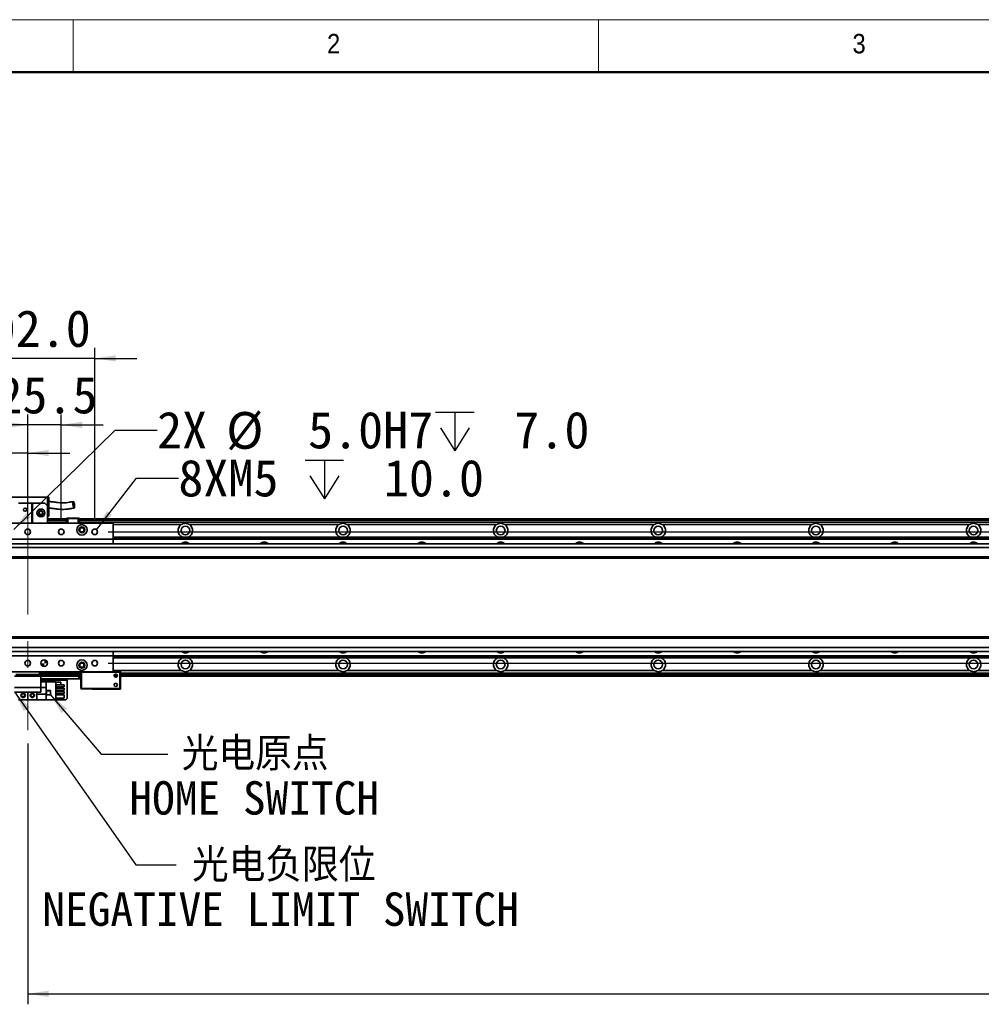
# Model space of a CAD drawing. Header units: millimetres. Extents: x 40 to 3320, y 40 to 2336.
# Tile 4 of 12: x 439 to 1171, y 1586 to 2336. Entities that reach past the tile are written whole.
import ezdxf

# ---------------------------------------------------------------- set-up
doc = ezdxf.new("R2010")
doc.units = ezdxf.units.MM
doc.header["$LTSCALE"] = 8
doc.linetypes.add('CENTERX2', pattern=[20.32, 12.7, -2.54, 2.54, -2.54])
doc.layers.add('黑色实线', color=7, linetype='Continuous')
doc.styles.add('SLDTEXTSTYLE1', font='Gothic.ttf', dxfattribs={"width": 0.913})
doc.styles.add('SLDTEXTSTYLE8', font='txt')
doc.styles.add('SLDTEXTSTYLE9', font='txt', dxfattribs={"bigfont": 'bigfont'})
doc.dimstyles.new('SLDDIMSTYLE0', dxfattribs={"dimtxt": 28, "dimasz": 16, "dimexe": 0, "dimexo": 0.0625, "dimgap": 7, "dimtad": 2, "dimdec": 1, "dimrnd": 1e-09, "dimzin": 4, "dimdsep": 46, "dimtxsty": 'SLDTEXTSTYLE8', "dimsah": 1, "dimcen": 0.09, "dimadec": 0, "dimazin": 1, "dimtfac": 1, "dimtdec": 1, "dimtmove": 0, "dimatfit": 0, "dimfxl": 0, "dimfrac": 2, "dimtolj": 1, "dimtzin": 12, "dimarcsym": 0})
doc.dimstyles.new('SLDDIMSTYLE1', dxfattribs={"dimtxt": 28, "dimasz": 16, "dimexe": 0, "dimexo": 0.0625, "dimgap": 7, "dimtad": 2, "dimdec": 1, "dimrnd": 1e-09, "dimzin": 12, "dimdsep": 46, "dimtxsty": 'SLDTEXTSTYLE8', "dimsah": 1, "dimcen": 0.09, "dimadec": 0, "dimazin": 3, "dimtfac": 1, "dimtdec": 1, "dimtmove": 0, "dimatfit": 0, "dimfxl": 0, "dimfrac": 2, "dimtolj": 1, "dimtzin": 12, "dimarcsym": 0})
doc.dimstyles.new('SLDDIMSTYLE2', dxfattribs={"dimtxt": 0.18, "dimasz": 16, "dimexe": 0, "dimexo": 0.0625, "dimgap": 0, "dimtad": 0, "dimtih": 1, "dimtoh": 1, "dimdec": 0, "dimrnd": 1e-09, "dimzin": 0, "dimdsep": 46, "dimtxsty": 'Standard', "dimsah": 1, "dimcen": 0.09, "dimadec": 0, "dimazin": 0, "dimtfac": 16, "dimtdec": 0, "dimtofl": 0, "dimtmove": 0, "dimatfit": 3, "dimfxl": 0, "dimfrac": 2, "dimtolj": 1, "dimtzin": 0, "dimarcsym": 0})
doc.dimstyles.new('SLDDIMSTYLE3', dxfattribs={"dimtxt": 28, "dimasz": 16, "dimexe": 0, "dimexo": 0.0625, "dimgap": 7, "dimtad": 0, "dimtih": 1, "dimtoh": 1, "dimdec": 6, "dimrnd": 1e-09, "dimzin": 12, "dimdsep": 46, "dimtxsty": 'SLDTEXTSTYLE8', "dimsah": 1, "dimcen": 0, "dimadec": 0, "dimazin": 3, "dimtfac": 1, "dimtdec": 1, "dimtofl": 0, "dimtmove": 0, "dimatfit": 3, "dimfxl": 0, "dimfrac": 2, "dimtolj": 1, "dimtzin": 12, "dimarcsym": 0})
doc.dimstyles.new('SLDDIMSTYLE4', dxfattribs={"dimtxt": 28, "dimasz": 16, "dimexe": 0, "dimexo": 0.0625, "dimgap": 7, "dimtad": 0, "dimtih": 1, "dimtoh": 1, "dimdec": 1, "dimrnd": 1e-09, "dimzin": 4, "dimdsep": 46, "dimtxsty": 'SLDTEXTSTYLE8', "dimsah": 1, "dimcen": 0, "dimadec": 0, "dimazin": 1, "dimtfac": 1, "dimtdec": 1, "dimtofl": 0, "dimtmove": 0, "dimatfit": 3, "dimfxl": 0, "dimfrac": 2, "dimtolj": 1, "dimtzin": 12, "dimarcsym": 0})
doc.dimstyles.new('SLDDIMSTYLE5', dxfattribs={"dimtxt": 28, "dimasz": 16, "dimexe": 0, "dimexo": 0.0625, "dimgap": 7, "dimtad": 2, "dimdec": 1, "dimrnd": 1e-09, "dimzin": 4, "dimdsep": 46, "dimtxsty": 'SLDTEXTSTYLE8', "dimsah": 1, "dimcen": 0.09, "dimadec": 0, "dimazin": 1, "dimtfac": 1, "dimtdec": 1, "dimtofl": 0, "dimtmove": 0, "dimatfit": 3, "dimfxl": 0, "dimfrac": 2, "dimtolj": 1, "dimtzin": 12, "dimarcsym": 0})

# ---------------------------------------------------------------- blocks, each defined once
blk = doc.blocks.new('_D_7')
at = {"layer": '黑色实线'}
for p, q in [((394.51, 1956.11), (394.51, 2086.07)), ((496.51, 1956.11), (496.51, 2086.07)), ((394.51, 2078.07), (362.51, 2078.07)), ((496.51, 2078.07), (394.51, 2078.07)), ((496.51, 2078.07), (528.51, 2078.07))]:
    blk.add_line(p, q, dxfattribs=at)
for points in [[(394.51, 2078.07), (378.51, 2080.47), (378.51, 2075.67)], [(496.51, 2078.07), (512.51, 2075.67), (512.51, 2080.47)]]:
    blk.add_solid(points, dxfattribs=at)
at = {"layer": '黑色实线', "insert": (398.25, 2114.81), "char_height": 28, "attachment_point": 1, "style": 'SLDTEXTSTYLE8'}
blk.add_mtext('102.0', dxfattribs=at)
blk = doc.blocks.new('_D_8')
at = {"layer": '黑色实线'}
for p, q in [((2563.51, 1945.95), (2563.51, 1977.95)), ((506.67, 1945.95), (2571.51, 1945.95)), ((2563.51, 1845.95), (2563.51, 1945.95)), ((506.67, 1845.95), (2571.51, 1845.95)), ((2563.51, 1845.95), (2563.51, 1813.95))]:
    blk.add_line(p, q, dxfattribs=at)
for points in [[(2563.51, 1945.95), (2565.91, 1961.95), (2561.11, 1961.95)], [(2563.51, 1845.95), (2561.11, 1829.95), (2565.91, 1829.95)]]:
    blk.add_solid(points, dxfattribs=at)
at = {"layer": '黑色实线', "insert": (2526.78, 1853.43), "char_height": 28, "attachment_point": 1, "rotation": 90, "style": 'SLDTEXTSTYLE8'}
blk.add_mtext('100.0', dxfattribs=at)
blk = doc.blocks.new('SW_SYMBOL_HOLE_DEPTH')
at = {"layer": '黑色实线', "color": 0}
for p, q in [((0, 7000), (6400, 7000)), ((3200, 7000), (3200, 600)), ((800, 4440), (3200, 600)), ((5600, 4440), (3200, 600))]:
    blk.add_line(p, q, dxfattribs=at)
blk = doc.blocks.new('_D_9')
at = {"layer": '黑色实线'}
for p, q in [((497.8, 1947.61), (528.19, 1986.83)), ((528.19, 1986.83), (560.19, 1986.83))]:
    blk.add_line(p, q, dxfattribs=at)
blk.add_solid([(497.8, 1947.61), (509.5, 1958.79), (505.7, 1961.73)], dxfattribs=at)
at = {"layer": '黑色实线', "xscale": 0.004592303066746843, "yscale": 0.004592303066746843, "zscale": 0.004592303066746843}
blk.add_blockref('SW_SYMBOL_HOLE_DEPTH', (656.59, 1968.29), dxfattribs=at)
at = {"layer": '黑色实线', "char_height": 28, "attachment_point": 1, "style": 'SLDTEXTSTYLE8'}
for s, insert in [('8XM5', (560.19, 2000.94)), (' 10.0', (697.58, 2000.94))]:
    blk.add_mtext(s, dxfattribs=dict(at, insert=insert))
blk = doc.blocks.new('_D_10')
at = {"layer": '黑色实线'}
for p, q in [((434.8, 1947.7), (511.96, 2023.42)), ((511.96, 2023.42), (543.96, 2023.42))]:
    blk.add_line(p, q, dxfattribs=at)
blk.add_solid([(434.8, 1947.7), (447.9, 1957.19), (444.54, 1960.62)], dxfattribs=at)
at = {"layer": '黑色实线', "xscale": 0.004592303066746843, "yscale": 0.004592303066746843, "zscale": 0.004592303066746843}
blk.add_blockref('SW_SYMBOL_HOLE_DEPTH', (755.92, 2004.89), dxfattribs=at)
at = {"layer": '黑色实线', "char_height": 28, "attachment_point": 1, "style": 'SLDTEXTSTYLE8'}
for s, insert in [('2X ', (543.96, 2037.53)), ('%%c', (596.61, 2037.26)), (' 5.0H7 ', (639.88, 2037.53)), (' 7.0', (796.9, 2037.53))]:
    blk.add_mtext(s, dxfattribs=dict(at, insert=insert))
blk = doc.blocks.new('_D_11')
at = {"layer": '黑色实线'}
for p, q in [((445.51, 1994.82), (445.51, 2035.42)), ((471.01, 1956.11), (471.01, 2035.42)), ((445.51, 2027.42), (413.51, 2027.42)), ((471.01, 2027.42), (445.51, 2027.42)), ((471.01, 2027.42), (503.01, 2027.42))]:
    blk.add_line(p, q, dxfattribs=at)
for points in [[(445.51, 2027.42), (429.51, 2029.82), (429.51, 2025.02)], [(471.01, 2027.42), (487.01, 2025.02), (487.01, 2029.82)]]:
    blk.add_solid(points, dxfattribs=at)
at = {"layer": '黑色实线', "insert": (422.41, 2064.16), "char_height": 28, "attachment_point": 1, "style": 'SLDTEXTSTYLE8'}
blk.add_mtext('25.5', dxfattribs=at)
blk = doc.blocks.new('_D_12')
at = {"layer": '黑色实线'}
for p, q in [((433.01, 1956.11), (433.01, 2013.99)), ((445.51, 1956.11), (445.51, 2013.99)), ((433.01, 2005.99), (310.18, 2005.99)), ((445.51, 2005.99), (433.01, 2005.99)), ((445.51, 2005.99), (477.51, 2005.99))]:
    blk.add_line(p, q, dxfattribs=at)
for points in [[(433.01, 2005.99), (417.01, 2008.39), (417.01, 2003.59)], [(445.51, 2005.99), (461.51, 2003.59), (461.51, 2008.39)]]:
    blk.add_solid(points, dxfattribs=at)
at = {"layer": '黑色实线', "insert": (310.18, 2042.73), "char_height": 28, "attachment_point": 1, "style": 'SLDTEXTSTYLE8'}
blk.add_mtext('12.5', dxfattribs=at)
blk = doc.blocks.new('_D_18')
at = {"layer": '黑色实线'}
for p, q in [((445.51, 1784.84), (445.51, 1586.15)), ((2365.51, 1784.84), (2365.51, 1586.15)), ((445.51, 1594.15), (2365.51, 1594.15))]:
    blk.add_line(p, q, dxfattribs=at)
for points in [[(445.51, 1594.15), (461.51, 1591.75), (461.51, 1596.55)], [(2365.51, 1594.15), (2349.51, 1596.55), (2349.51, 1591.75)]]:
    blk.add_solid(points, dxfattribs=at)
at = {"layer": '黑色实线', "insert": (1360.55, 1630.89), "char_height": 28, "attachment_point": 1, "style": 'SLDTEXTSTYLE8'}
blk.add_mtext('1920.0', dxfattribs=at)
blk = doc.blocks.new('SW_NOTE_7')
at = {"layer": '黑色实线', "color": 0, "char_height": 25.4, "attachment_point": 2}
for s, insert, style in [('光电原点', (66.45, 13.07), 'SLDTEXTSTYLE9'), ('HOME SWITCH', (65.77, -20.51), 'SLDTEXTSTYLE8')]:
    blk.add_mtext(s, dxfattribs=dict(at, insert=insert, style=style))
blk = doc.blocks.new('SW_NOTE_8')
at = {"layer": '黑色实线', "color": 0, "char_height": 25.4, "attachment_point": 2}
for s, insert, style in [('光电负限位', (81.84, 12.46), 'SLDTEXTSTYLE9'), ('NEGATIVE LIMIT SWITCH', (79.47, -21.13), 'SLDTEXTSTYLE8')]:
    blk.add_mtext(s, dxfattribs=dict(at, insert=insert, style=style))
blk = doc.blocks.new('SW_DOWELSYMBOL_1')
at = {"linetype": 'Continuous', "lineweight": 18}
h = blk.add_hatch(color=0, dxfattribs=at)
edge = h.paths.add_edge_path(flags=0)
edge.add_arc((0, 0), 2.5, 180, 270)
edge.add_line((0, -2.5), (0, 0))
edge.add_line((0, 0), (-2.5, 0))
h = blk.add_hatch(color=0, dxfattribs=at)
edge = h.paths.add_edge_path(flags=0)
edge.add_arc((0, 0), 2.5, 0, 90)
edge.add_line((0, 2.5), (0, 0))
edge.add_line((0, 0), (2.5, 0))
at = {"layer": '黑色实线', "color": 0}
blk.add_circle((0, 0), 2.5, dxfattribs=at)

msp = doc.modelspace()

# ---------------------------------------------------------------- linework, layer by layer
at = {"color": 7, "linetype": 'Continuous', "lineweight": 18}
for p, q in [((3320, 2336), (40, 2336)), ((480, 2296), (480, 2336)), ((880, 2336), (880, 2296)), ((80, 2296), (3280, 2296))]:
    msp.add_line(p, q, dxfattribs=at)
at = {"color": 7, "linetype": 'Continuous', "lineweight": 50}
msp.add_line((3280, 2296), (80, 2296), dxfattribs=at)
at = {"color": 7, "linetype": 'Continuous', "lineweight": 35}
for p, q in [((426.5144802, 1972.2473779), (460.5144597, 1972.2473779)), ((460.5144597, 1972.2473779), (461.5144766, 1972.2473779)), ((460.5144597, 1972.2473779), (460.5144597, 1965.8473739)), ((461.5144766, 1957.8473763), (461.5144766, 1972.2473779)), ((448.5144652, 1967.8473779), (438.5144747, 1967.8473779)), ((448.5144652, 1952.4473743), (448.5144652, 1967.8473779)), ((448.5144652, 1967.8473779), (449.0144587, 1967.8473779)), ((449.0144587, 1967.8473779), (449.0144587, 1952.4473743)), ((449.0144587, 1967.8473779), (458.5144556, 1967.8473779)), ((460.5144597, 1965.8473739), (458.5144556, 1967.8473779)), ((460.5144597, 1965.8473739), (460.5144597, 1952.4473743)), ((460.5144597, 1957.8473763), (461.5144766, 1957.8473763)), ((510.5144716, 1952.4473743), (380.5144764, 1952.4473743)), ((475.0144816, 1955.9525148), (460.5144597, 1955.9525148)), ((460.5144597, 1955.7525152), (475.0144816, 1955.7525152)), ((460.5144597, 1955.5525155), (475.0144816, 1955.5525155)), ((475.0144816, 1955.4525138), (460.5144597, 1955.4525138)), ((475.0144816, 1953.4473763), (460.5144597, 1953.4473763)), ((475.3144718, 1956.4473749), (475.0144816, 1956.1473773)), ((475.0144816, 1952.4473743), (475.0144816, 1956.1473773)), ((476.0144687, 1956.1473773), (475.0144816, 1956.1473773)), ((475.3144718, 1956.4473749), (476.1387444, 1956.4473749)), ((476.0144687, 1956.1473773), (476.1387444, 1956.4473749)), ((484.0144551, 1956.1473773), (476.0144687, 1956.1473773)), ((476.0144687, 1956.1473773), (476.0144687, 1952.4473743)), ((476.1387444, 1956.4473749), (483.8902093, 1956.4473749)), ((484.0144551, 1956.1473773), (483.8902093, 1956.4473749)), ((483.8902093, 1956.4473749), (484.7144819, 1956.4473749)), ((484.0144551, 1952.4473743), (484.0144551, 1956.1473773)), ((485.0144721, 1956.1473773), (484.0144551, 1956.1473773)), ((485.0144721, 1956.1473773), (484.7144819, 1956.4473749)), ((485.0144721, 1956.1473773), (485.0144721, 1952.4473743)), ((2326.0144926, 1955.9525148), (485.0144721, 1955.9525148)), ((485.0144721, 1955.7525152), (2326.0144926, 1955.7525152)), ((485.0144721, 1955.5525155), (2326.0144926, 1955.5525155)), ((2326.0144926, 1955.4525138), (485.0144721, 1955.4525138)), ((2326.0144926, 1953.4473763), (485.0144721, 1953.4473763)), ((510.5144716, 1952.4473743), (510.5144716, 1940.447376)), ((682.3448873, 1951.447376), (568.6840451, 1951.447376)), ((802.3448921, 1951.447376), (688.6840201, 1951.447376)), ((922.3448969, 1951.447376), (808.6840249, 1951.447376)), ((1042.3449016, 1951.447376), (928.6840296, 1951.447376)), ((1162.3449064, 1951.447376), (1048.6840344, 1951.447376)), ((1282.3449112, 1951.447376), (1168.6840988, 1951.447376)), ((2451.0144926, 1936.9525136), (360.0144721, 1936.9525136)), ((510.5144716, 1940.447376), (380.5144764, 1940.447376)), ((510.5144716, 1941.9473753), (2300.5144334, 1941.9473753)), ((510.5144716, 1941.6543552), (2300.5144334, 1941.6543552)), ((510.5144716, 1940.7554948), (2300.5144334, 1940.7554948)), ((510.5144716, 1940.4624746), (2300.5144334, 1940.4624746)), ((510.5144716, 1940.447376), (510.5144716, 1936.9525136)), ((2451.0144926, 1933.9525112), (360.0144721, 1933.9525112)), ((2451.0144926, 1926.9525101), (360.0144721, 1926.9525101)), ((360.0144721, 1925.9525099), (2451.0144926, 1925.9525099)), ((2451.0144926, 1865.952515), (360.0144721, 1865.952515)), ((2451.0144926, 1864.9525167), (360.0144721, 1864.9525167)), ((2451.0144926, 1857.9525174), (360.0144721, 1857.9525174)), ((2451.0144926, 1854.952515), (360.0144721, 1854.952515)), ((510.5144716, 1854.952515), (510.5144716, 1851.4473745)), ((510.5144716, 1851.4473745), (380.5144764, 1851.4473745)), ((510.5144716, 1851.4473745), (510.5144716, 1839.4473762)), ((510.5144716, 1851.4425502), (2300.5144334, 1851.4425502)), ((510.5144716, 1851.1495338), (2300.5144334, 1851.1495338)), ((510.5144716, 1850.2506697), (2300.5144334, 1850.2506697)), ((510.5144716, 1849.9576532), (2300.5144334, 1849.9576532)), ((510.5144716, 1839.4473762), (380.5144764, 1839.4473762)), ((454.5144773, 1837.4473759), (436.5144706, 1837.4473759)), ((454.5144773, 1837.4473759), (454.5144773, 1839.4473762)), ((455.5144644, 1837.4473759), (454.5144773, 1837.4473759)), ((455.5144644, 1839.4473762), (455.5144644, 1837.4473759)), ((486.0144592, 1838.4576523), (455.5144644, 1838.4576523)), ((455.5144644, 1837.4473759), (455.5144644, 1835.9473729)), ((486.3144792, 1839.4473762), (486.0144592, 1839.1473749)), ((486.3144792, 1839.1473749), (486.0144592, 1839.1473749)), ((486.0144592, 1826.7473736), (486.0144592, 1839.1473749)), ((486.3144792, 1839.1473749), (486.4387251, 1839.4473762)), ((486.3144792, 1839.1473749), (486.3144792, 1826.7473736)), ((515.7144702, 1839.1473749), (486.3144792, 1839.1473749)), ((510.5144716, 1839.7473739), (516.0144604, 1839.7473739)), ((510.5144716, 1839.4473762), (515.5901945, 1839.4473762)), ((515.7144702, 1839.1473749), (515.5901945, 1839.4473762)), ((515.5901945, 1839.4473762), (515.7144702, 1839.4473762)), ((516.0144604, 1839.1473749), (515.7144702, 1839.4473762)), ((515.7144702, 1826.7473736), (515.7144702, 1839.1473749)), ((516.0144604, 1839.1473749), (515.7144702, 1839.1473749)), ((516.0144604, 1839.1473749), (516.0144604, 1839.7473739)), ((516.0144604, 1839.1473749), (516.0144604, 1826.7473736)), ((2297.0144487, 1838.4576523), (516.0144604, 1838.4576523)), ((682.3448873, 1840.4576526), (568.6840451, 1840.4576526)), ((802.3448921, 1840.4576526), (688.6840201, 1840.4576526)), ((922.3448969, 1840.4576526), (808.6840249, 1840.4576526)), ((1042.3449016, 1840.4576526), (928.6840296, 1840.4576526)), ((1162.3449064, 1840.4576526), (1048.6840344, 1840.4576526)), ((1282.3449112, 1840.4576526), (1168.6840988, 1840.4576526)), ((455.5144644, 1835.9473729), (435.5144537, 1835.9473729)), ((486.0144592, 1835.9525138), (455.5144644, 1835.9525138)), ((455.5144644, 1835.9473729), (455.5144644, 1827.447378)), ((484.5144785, 1833.9525172), (455.5144644, 1833.9525172)), ((459.4644642, 1831.7525172), (455.5144644, 1831.7525172)), ((459.4644642, 1827.4525114), (459.4644642, 1831.7525172)), ((467.0144654, 1831.7525172), (459.4644642, 1831.7525172)), ((467.0144654, 1831.7525172), (467.0144654, 1818.1525105)), ((470.8144701, 1831.4525121), (467.0144654, 1831.4525121)), ((470.8144701, 1831.4525121), (470.8144701, 1829.512515)), ((475.5144752, 1832.9525151), (475.5144752, 1833.9525172)), ((475.5144752, 1832.9525151), (475.5144752, 1819.1525125)), ((484.5144785, 1833.9525172), (484.5144785, 1835.9525138)), ((485.5144656, 1833.9525172), (484.5144785, 1833.9525172)), ((485.5144656, 1835.9525138), (485.5144656, 1833.9525172)), ((513.6623419, 1835.9525138), (511.3666094, 1835.9525138)), ((2297.0144487, 1835.9525138), (516.0144604, 1835.9525138)), ((435.5144537, 1827.447378), (455.5144644, 1827.447378)), ((455.5144644, 1823.9473784), (435.5144537, 1823.9473784)), ((445.514474, 1818.1525105), (445.514474, 1823.9473784)), ((452.5144733, 1822.4525162), (452.5144733, 1823.9473784)), ((452.5144733, 1822.4525162), (459.4644642, 1822.4525162)), ((452.5144733, 1822.4525162), (452.5144733, 1818.1525105)), ((459.4644642, 1827.4525114), (455.5144644, 1827.4525114)), ((455.5144644, 1827.447378), (455.5144644, 1823.9473784)), ((459.4644642, 1827.4525114), (459.4644642, 1822.4525162)), ((459.4644642, 1818.1525105), (459.4644642, 1822.4525162)), ((462.9144705, 1825.0525155), (459.7144759, 1825.0525155)), ((459.7144759, 1825.0525155), (459.7144759, 1821.8525135)), ((459.8144627, 1824.9525138), (459.8144627, 1821.9525152)), ((462.8144539, 1824.9525138), (459.8144627, 1824.9525138)), ((462.8144539, 1821.9525152), (462.8144539, 1824.9525138)), ((462.9144705, 1821.8525135), (462.9144705, 1825.0525155)), ((473.2144809, 1829.512515), (467.0144654, 1829.512515)), ((473.2144809, 1828.012512), (467.0144654, 1828.012512)), ((473.2144809, 1826.9725152), (467.0144654, 1826.9725152)), ((473.2144809, 1825.4725122), (467.0144654, 1825.4725122)), ((473.2144809, 1824.4325155), (467.0144654, 1824.4325155)), ((473.2144809, 1822.9325124), (467.0144654, 1822.9325124)), ((470.8144701, 1828.012512), (470.8144701, 1826.9725152)), ((470.8144701, 1825.4725122), (470.8144701, 1824.4325155)), ((470.8144701, 1822.9325124), (470.8144701, 1821.8925157)), ((473.2144809, 1829.512515), (473.2144809, 1828.012512)), ((473.2144809, 1826.9725152), (473.2144809, 1825.4725122)), ((473.2144809, 1824.4325155), (473.2144809, 1822.9325124)), ((486.0144592, 1826.7473736), (486.3144792, 1826.7473736)), ((486.3144792, 1826.447376), (486.0144592, 1826.7473736)), ((486.3144792, 1826.7473736), (515.7144702, 1826.7473736)), ((486.3144792, 1826.7473736), (486.4387251, 1826.447376)), ((486.4387251, 1826.447376), (486.3144792, 1826.447376)), ((515.5901945, 1826.447376), (486.4387251, 1826.447376)), ((494.514469, 1826.1473783), (494.514469, 1826.447376)), ((494.514469, 1826.1473783), (516.0144604, 1826.1473783)), ((515.7144702, 1826.7473736), (515.5901945, 1826.447376)), ((515.7144702, 1826.447376), (515.5901945, 1826.447376)), ((515.7144702, 1826.7473736), (516.0144604, 1826.7473736)), ((516.0144604, 1826.7473736), (515.7144702, 1826.447376)), ((516.0144604, 1826.1473783), (516.0144604, 1826.7473736)), ((445.514474, 1818.1525105), (438.5144747, 1818.1525105)), ((445.514474, 1818.1525105), (452.5144733, 1818.1525105)), ((452.5144733, 1818.1525105), (459.4644642, 1818.1525105)), ((467.0144654, 1818.1525105), (459.4644642, 1818.1525105)), ((459.7144759, 1821.8525135), (462.9144705, 1821.8525135)), ((459.8144627, 1821.9525152), (462.8144539, 1821.9525152)), ((473.2144809, 1821.8925157), (467.0144654, 1821.8925157)), ((473.2144809, 1819.3925106), (467.0144654, 1819.3925106)), ((470.8144701, 1818.4525156), (467.0144654, 1818.4525156)), ((474.5144582, 1818.1525105), (467.0144654, 1818.1525105)), ((470.8144701, 1819.3925106), (470.8144701, 1818.4525156)), ((473.2144809, 1821.8925157), (473.2144809, 1819.3925106)), ((474.5144582, 1818.1525105), (475.5144752, 1819.1525125))]:
    msp.add_line(p, q, dxfattribs=at)
at = {"color": 8, "linetype": 'Continuous', "lineweight": 35}
for p, q in [((475.0144816, 1954.9525128), (460.5144597, 1954.9525128)), ((2326.0144926, 1954.9525128), (485.0144721, 1954.9525128)), ((562.3448825, 1951.447376), (510.5144716, 1951.447376)), ((562.3448825, 1840.4576526), (510.5144716, 1840.4576526)), ((486.0144592, 1836.9525121), (455.5144644, 1836.9525121)), ((455.5144644, 1832.9525151), (475.5144752, 1832.9525151)), ((513.6578417, 1836.9525121), (511.3710797, 1836.9525121)), ((2297.0144487, 1836.9525121), (516.0144604, 1836.9525121))]:
    msp.add_line(p, q, dxfattribs=at)
at = {"color": 7, "linetype": 'Continuous', "lineweight": 35, "flags": 128}
for points in [[(511.0849178, 1936.9525136), (510.8616686, 1937.1213847), (510.5077959, 1937.3339796)], [(510.5125642, 1854.5632483), (510.8655728, 1854.7760592), (511.0972858, 1854.952515)]]:
    msp.add_lwpolyline(points, dxfattribs=at)
at = {"color": 7, "linetype": 'Continuous', "lineweight": 35}
for centre, radius in [((443.5144678, 1962.8473757), 1.25), ((455.5144678, 1960.3473757), 3), ((455.5144678, 1960.3473757), 1.7), ((455.5144678, 1960.3473757), 1.6), ((486.7644678, 1947.4473757), 4), ((486.7644678, 1947.4473757), 2.25), ((565.5144678, 1946.9525138), 3.3), ((685.5144678, 1946.9525138), 3.3), ((805.5144678, 1946.9525138), 3.3), ((925.5144678, 1946.9525138), 3.3), ((1045.5144678, 1946.9525138), 3.3), ((1165.5144678, 1946.9525138), 3.3), ((445.5144678, 1945.9473757), 2.1), ((471.0144678, 1945.9473757), 2.1), ((486.7644678, 1947.4473757), 2), ((486.7644678, 1947.4473757), 1.621), ((496.5144678, 1945.9473757), 2.1), ((445.5144678, 1845.9473757), 2.1), ((458.0144678, 1845.9473757), 2.5), ((471.0144678, 1845.9473757), 2.1), ((486.7644678, 1844.4473757), 4), ((486.7644678, 1844.4473757), 2.25), ((486.7644678, 1844.4473757), 2), ((486.7644678, 1844.4473757), 1.621), ((496.5144678, 1845.9473757), 2.1), ((565.5144678, 1844.9525138), 3.3), ((685.5144678, 1844.9525138), 3.3), ((805.5144678, 1844.9525138), 3.3), ((925.5144678, 1844.9525138), 3.3), ((1045.5144678, 1844.9525138), 3.3), ((1165.5144678, 1844.9525138), 3.3), ((512.5144678, 1836.4473757), 1.25), ((512.5144678, 1829.4473757), 1.25), ((442.0144678, 1821.4525138), 1.75), ((442.0144678, 1821.4525138), 1.25), ((449.0144678, 1821.4525138), 1.75), ((449.0144678, 1821.4525138), 1.25)]:
    msp.add_circle(centre, radius, dxfattribs=at)
for centre, radius, start, end in [((565.5144678, 1946.9525138), 5.5, 125.1897877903, 245.5088204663), ((565.5144678, 1946.9525138), 5.5, 294.4911795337, 54.8102122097), ((685.5144678, 1946.9525138), 5.5, 125.1897877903, 245.5088204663), ((685.5144678, 1946.9525138), 5.5, 294.4911795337, 54.8102122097), ((805.5144678, 1946.9525138), 5.5, 125.1897877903, 245.5088204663), ((805.5144678, 1946.9525138), 5.5, 294.4911795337, 54.8102122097), ((925.5144678, 1946.9525138), 5.5, 125.1897877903, 245.5088204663), ((925.5144678, 1946.9525138), 5.5, 294.4911795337, 54.8102122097), ((1045.5144678, 1946.9525138), 5.5, 125.1897877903, 245.5088204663), ((1045.5144678, 1946.9525138), 5.5, 294.4911795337, 54.8102122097), ((1165.5144678, 1946.9525138), 5.5, 125.1897877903, 245.5088204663), ((1165.5144678, 1946.9525138), 5.5, 294.4911795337, 54.8102122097), ((565.5144678, 1934.4473757), 3.75, 41.9157203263, 138.0842796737), ((625.5144678, 1934.4473757), 3.75, 41.9157203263, 138.0842796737), ((685.5144678, 1934.4473757), 3.75, 41.9157203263, 138.0842796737), ((745.5144678, 1934.4473757), 3.75, 41.9157203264, 138.0842796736), ((805.5144678, 1934.4473757), 3.75, 41.9157203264, 138.0842796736), ((865.5144678, 1934.4473757), 3.75, 41.9157203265, 138.0842796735), ((925.5144678, 1934.4473757), 3.75, 41.9157203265, 138.0842796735), ((985.5144678, 1934.4473757), 3.75, 41.9157203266, 138.0842796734), ((1045.5144678, 1934.4473757), 3.75, 41.9157203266, 138.0842796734), ((1105.5144678, 1934.4473757), 3.75, 41.9157203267, 138.0842796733), ((1165.5144678, 1934.4473757), 3.75, 41.9157203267, 138.0842796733), ((565.5144678, 1857.4576518), 3.75, 221.9157203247, 318.0842796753), ((625.5144678, 1857.4576518), 3.75, 221.9157203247, 318.0842796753), ((685.5144678, 1857.4576518), 3.75, 221.9157203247, 318.0842796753), ((745.5144678, 1857.4576518), 3.75, 221.9157203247, 318.0842796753), ((805.5144678, 1857.4576518), 3.75, 221.9157203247, 318.0842796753), ((865.5144678, 1857.4576518), 3.75, 221.9157203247, 318.0842796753), ((925.5144678, 1857.4576518), 3.75, 221.9157203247, 318.0842796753), ((985.5144678, 1857.4576518), 3.75, 221.9157203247, 318.0842796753), ((1045.5144678, 1857.4576518), 3.75, 221.9157203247, 318.0842796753), ((1105.5144678, 1857.4576518), 3.75, 221.9157203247, 318.0842796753), ((1165.5144678, 1857.4576518), 3.75, 221.9157203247, 318.0842796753), ((565.5144678, 1844.9525138), 5.5, 114.4911795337, 234.8102122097), ((565.5144678, 1844.9525138), 5.5, 305.1897877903, 65.5088204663), ((685.5144678, 1844.9525138), 5.5, 114.4911795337, 234.8102122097), ((685.5144678, 1844.9525138), 5.5, 305.1897877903, 65.5088204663), ((805.5144678, 1844.9525138), 5.5, 114.4911795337, 234.8102122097), ((805.5144678, 1844.9525138), 5.5, 305.1897877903, 65.5088204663), ((925.5144678, 1844.9525138), 5.5, 114.4911795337, 234.8102122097), ((925.5144678, 1844.9525138), 5.5, 305.1897877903, 65.5088204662), ((1045.5144678, 1844.9525138), 5.5, 114.4911795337, 234.8102122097), ((1045.5144678, 1844.9525138), 5.5, 305.1897877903, 65.5088204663), ((1165.5144678, 1844.9525138), 5.5, 114.4911795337, 234.8102122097), ((1165.5144678, 1844.9525138), 5.5, 305.1897877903, 65.5088204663)]:
    msp.add_arc(centre, radius, start, end, dxfattribs=at)
for points, knots in [([(480.2562631, 1968.9988279), (479.211967, 1968.8329487), (477.3918564, 1968.5438366), (475.0133455, 1968.1730232), (473.2028083, 1968.0287711), (471.6185977, 1968.0006784), (469.8487122, 1968.0807274), (467.9940828, 1968.302621), (466.0966018, 1968.5886788), (464.5768485, 1968.8103851), (463.1563705, 1968.9454858), (462.2125545, 1968.998001), (461.6553037, 1968.975549), (461.5144766, 1968.9698749)], [0, 0, 0, 0, 0.1728201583, 0.301209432, 0.3945073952, 0.4621978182, 0.5503028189, 0.6704398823, 0.75426796, 0.853134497, 0.9124973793, 0.977886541, 1, 1, 1, 1]), ([(479.8744953, 1967.8367757), (479.9008499, 1968.0858764), (479.953618, 1968.5846337), (480.1313824, 1968.9895189), (480.3540961, 1969.0308503), (480.5859214, 1968.7506846), (480.8019341, 1968.239828), (480.9891666, 1967.5464414), (481.129487, 1966.739177), (481.2070339, 1965.8999055), (481.210984, 1965.1211039), (481.1382134, 1964.5002704), (480.9970011, 1964.109435), (480.7979824, 1964.0224578), (480.5969241, 1964.1266176), (480.4073312, 1964.471096), (480.2374508, 1965.0020746), (480.08617, 1965.7356802), (479.9747893, 1966.4818825), (479.90122, 1967.0259094), (479.872805, 1967.2848316), (479.8611899, 1967.3698825), (479.8612454, 1967.3922072), (479.8601231, 1967.4663794), (479.8627846, 1967.6225032), (479.8700032, 1967.7545821), (479.8744953, 1967.8367757)], [0, 0, 0, 0, 0.0648170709, 0.1297788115, 0.1897320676, 0.2426180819, 0.2944128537, 0.3462430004, 0.3987242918, 0.4521992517, 0.5066010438, 0.5614521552, 0.6160516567, 0.6697722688, 0.7270686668, 0.7653772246, 0.8036909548, 0.8589092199, 0.9142291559, 0.9495546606, 0.9640013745, 0.9648506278, 0.9657590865, 0.9687099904, 0.9805279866, 1, 1, 1, 1]), ([(455.3861356, 1959.2146696), (455.3299383, 1959.2168046), (455.136598, 1959.22415), (454.810503, 1959.3358602), (454.4689132, 1959.6055395), (454.2321649, 1959.9921941), (454.1391416, 1960.4525041), (454.212217, 1960.9335538), (454.4531793, 1961.3734979), (454.7246523, 1961.6139061), (454.8891558, 1961.7085669), (454.9071825, 1961.7189401)], [0, 0, 0, 0, 0.0488389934, 0.1680248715, 0.2919229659, 0.4205443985, 0.5539585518, 0.6921654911, 0.8349291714, 0.981911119, 1, 1, 1, 1]), ([(455.3019143, 1959.2171916), (455.1701507, 1959.2563094), (454.9245083, 1959.3292355), (454.6514347, 1959.5655459), (454.4840946, 1959.812897), (454.3843324, 1960.0808407), (454.3595871, 1960.290522), (454.3667363, 1960.422248), (454.3688459, 1960.447996), (454.3693664, 1960.4532531), (454.3695207, 1960.4552173), (454.3695795, 1960.4558084), (454.3695785, 1960.4556632), (454.3695784, 1960.4556495)], [0, 0, 0, 0, 0.23692827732, 0.44169748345, 0.61424397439, 0.75450896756, 0.93807962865, 0.98296589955, 0.98978678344, 0.99520613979, 0.99755142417, 0.99976807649, 1, 1, 1, 1]), ([(455.7270444, 1959.2171916), (455.866514, 1959.2417604), (456.1457071, 1959.2909427), (456.497863, 1959.5445611), (456.7483133, 1959.8905448), (456.872422, 1960.3009871), (456.8624898, 1960.7289386), (456.7225119, 1961.1315032), (456.4741314, 1961.4826811), (456.2392813, 1961.6401513), (456.1217762, 1961.7189401)], [0, 0, 0, 0, 0.124807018, 0.2498411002, 0.3748585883, 0.4998572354, 0.6248424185, 0.7498299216, 0.87482967, 1, 1, 1, 1]), ([(461.5144766, 1963.961617), (461.8836032, 1963.9776355), (462.7711307, 1964.0161504), (464.1423874, 1963.8366764), (465.5589183, 1963.6359087), (466.8347818, 1963.4435754), (467.934971, 1963.296474), (468.8879262, 1963.1909953), (470.1335956, 1963.0822164), (471.9622653, 1963.0049209), (474.5620097, 1963.1031424), (477.5611923, 1963.5216121), (479.6993213, 1963.8709106), (480.8270074, 1964.0551367)], [0, 0, 0, 0, 0.0561688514, 0.1350523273, 0.2093710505, 0.2758292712, 0.332639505, 0.378840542, 0.4216808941, 0.5224859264, 0.656040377, 0.8185897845, 1, 1, 1, 1]), ([(568.6840451, 1951.447376), (568.2245442, 1951.7167702), (567.2761262, 1952.2728047), (565.5922302, 1952.5322301), (563.8500678, 1952.3167088), (562.8445032, 1951.7359362), (562.3448825, 1951.447376)], [0, 0, 0, 0, 0.23569111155, 0.48647057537, 0.74484988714, 1, 1, 1, 1]), ([(688.6840201, 1951.447376), (688.2245293, 1951.7167705), (687.2761243, 1952.2728103), (685.5922344, 1952.5322289), (683.8500727, 1952.3167091), (682.844508, 1951.7359363), (682.3448873, 1951.447376)], [0, 0, 0, 0, 0.2356881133, 0.4864685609, 0.7448488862, 1, 1, 1, 1]), ([(808.6840249, 1951.447376), (808.2245341, 1951.7167705), (807.276129, 1952.2728103), (805.5922391, 1952.5322289), (803.8500774, 1952.3167091), (802.8445128, 1951.7359363), (802.3448921, 1951.447376)], [0, 0, 0, 0, 0.2356881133, 0.4864685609, 0.7448488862, 1, 1, 1, 1]), ([(928.6840296, 1951.447376), (928.2245389, 1951.7167705), (927.2761338, 1952.2728103), (925.5922439, 1952.5322289), (923.8500822, 1952.3167091), (922.8445176, 1951.7359363), (922.3448969, 1951.447376)], [0, 0, 0, 0, 0.2356881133, 0.4864685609, 0.7448488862, 1, 1, 1, 1]), ([(1048.6840344, 1951.447376), (1048.2245437, 1951.7167705), (1047.2761386, 1952.2728103), (1045.5922487, 1952.5322289), (1043.850087, 1952.3167091), (1042.8445223, 1951.7359363), (1042.3449016, 1951.447376)], [0, 0, 0, 0, 0.2356881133, 0.4864685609, 0.7448488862, 1, 1, 1, 1]), ([(1168.6840988, 1951.447376), (1168.2245877, 1951.71677), (1167.2761401, 1952.2728091), (1165.5922328, 1952.5322299), (1163.8500745, 1952.3166993), (1162.844527, 1951.7359364), (1162.3449064, 1951.447376)], [0, 0, 0, 0, 0.235694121, 0.4864812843, 0.744850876, 1, 1, 1, 1]), ([(510.5074978, 1937.3341286), (510.6664152, 1937.2445752), (510.8696187, 1937.1300657), (510.9368667, 1936.984285), (510.9515226, 1936.9525136)], [0, 0, 0, 0, 0.782060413, 1, 1, 1, 1]), ([(510.9604037, 1854.952515), (510.9016305, 1854.8690906), (510.7992563, 1854.7237777), (510.5946426, 1854.6093572), (510.5074978, 1854.5606257)], [0, 0, 0, 0, 0.574101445, 1, 1, 1, 1]), ([(562.3448825, 1840.4576526), (562.8043835, 1840.1882584), (563.7528015, 1839.6322239), (565.4366975, 1839.3727985), (567.1788599, 1839.5883198), (568.1844245, 1840.1690923), (568.6840451, 1840.4576526)], [0, 0, 0, 0, 0.23569111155, 0.48647057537, 0.74484988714, 1, 1, 1, 1]), ([(682.3448873, 1840.4576526), (682.8043781, 1840.1882581), (683.7527832, 1839.6322183), (685.436673, 1839.3727997), (687.1788347, 1839.5883195), (688.1843994, 1840.1690922), (688.6840201, 1840.4576526)], [0, 0, 0, 0, 0.2356881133, 0.4864685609, 0.7448488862, 1, 1, 1, 1]), ([(802.3448921, 1840.4576526), (802.8043828, 1840.1882581), (803.7527879, 1839.6322183), (805.4366778, 1839.3727997), (807.1788395, 1839.5883195), (808.1844042, 1840.1690922), (808.6840249, 1840.4576526)], [0, 0, 0, 0, 0.2356881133, 0.4864685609, 0.7448488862, 1, 1, 1, 1]), ([(922.3448969, 1840.4576526), (922.8043876, 1840.1882581), (923.7527927, 1839.6322183), (925.4366826, 1839.3727997), (927.1788443, 1839.5883195), (928.1844089, 1840.1690922), (928.6840296, 1840.4576526)], [0, 0, 0, 0, 0.2356881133, 0.4864685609, 0.7448488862, 1, 1, 1, 1]), ([(1042.3449016, 1840.4576526), (1042.8043924, 1840.1882581), (1043.7527975, 1839.6322183), (1045.4366873, 1839.3727997), (1047.178849, 1839.5883195), (1048.1844137, 1840.1690922), (1048.6840344, 1840.4576526)], [0, 0, 0, 0, 0.2356881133, 0.4864685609, 0.7448488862, 1, 1, 1, 1]), ([(1162.3449064, 1840.4576526), (1162.8044176, 1840.1882587), (1163.7528317, 1839.6322397), (1165.4367287, 1839.3727958), (1167.1788968, 1839.5883108), (1168.1844782, 1840.1690927), (1168.6840988, 1840.4576526)], [0, 0, 0, 0, 0.2356940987, 0.4864638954, 0.7448509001, 1, 1, 1, 1])]:
    msp.add_open_spline(points, degree=3, knots=knots, dxfattribs=at)
at = {"layer": '黑色实线', "linetype": 'CENTERX2', "lineweight": 18}
msp.add_line((445.5144678, 1984.6591455), (445.5144678, 1794.9973757), dxfattribs=at)

# ---------------------------------------------------------------- block references
at = {"layer": '黑色实线'}
msp.add_blockref('SW_DOWELSYMBOL_1', (458.0144678, 1845.9473757), dxfattribs=at)
at = {"layer": '黑色实线', "color": 7}
for name, p in [('SW_NOTE_7', (552.1906909, 1776.5365458)), ('SW_NOTE_8', (558.5725276, 1692.4314144))]:
    msp.add_blockref(name, p, dxfattribs=at)

# ---------------------------------------------------------------- texts
at = {"color": 7, "linetype": 'Continuous', "lineweight": 0, "char_height": 14.8166667, "attachment_point": 1, "style": 'SLDTEXTSTYLE1'}
for s, insert in [('2', (673.3333333, 2325.1704848)), ('3', (1073.3333333, 2325.1704848))]:
    msp.add_mtext(s, dxfattribs=dict(at, insert=insert))

# ---------------------------------------------------------------- dimensions: what is measured, and where the dimension line sits
at = {"layer": '黑色实线'}
for base, p1, p2, dimstyle, picture, middle in [((394.5144678, 2078.073341), (496.5144678, 1945.9473757), (394.5144678, 1945.9473757), 'SLDDIMSTYLE0', '_D_7', (442.8586959, 2078.073341)), ((445.5144678, 2027.4185029), (471.0144678, 1945.9473757), (445.5144678, 1984.6591455), 'SLDDIMSTYLE1', '_D_11', (456.9015734, 2027.4185029)), ((433.0144678, 2005.990905), (445.5144678, 1945.9473757), (433.0144678, 1945.9473757), 'SLDDIMSTYLE1', '_D_12', (344.6731507, 2005.990905)), ((2365.5144678, 1594.1524638), (445.5144678, 1794.9973757), (2365.5144678, 1794.9973757), 'SLDDIMSTYLE5', '_D_18', (1415.2691577, 1594.1524638))]:
    dim = msp.add_linear_dim(base=base, p1=p1, p2=p2, dimstyle=dimstyle, dxfattribs=at)
    dim.commit()
    dim.dimension.update_dxf_attribs({"geometry": picture, "text_midpoint": middle, "dimtype": 160})
dim = msp.add_diameter_dim_2p(p1=(431.2302157, 1944.1962491), p2=(434.7987199, 1947.6985023), text='2X <>H7 {\\fGDT;x} 7.0\\P', dimstyle='SLDDIMSTYLE4', dxfattribs=at)
dim.commit()
dim.dimension.update_dxf_attribs({"geometry": '_D_10', "text_midpoint": (699.9089048, 2023.424976), "dimtype": 163})
dim = msp.add_diameter_dim_2p(p1=(495.2284109, 1944.2872379), p2=(497.8005247, 1947.6075136), text='8XM5{\\fGDT;x} 10.0\\P', dimstyle='SLDDIMSTYLE3', override={"dimpost": '<>'}, dxfattribs=at)
dim.commit()
dim.dimension.update_dxf_attribs({"geometry": '_D_9', "text_midpoint": (668.4693603, 1986.8303109), "dimtype": 163})
dim = msp.add_linear_dim(base=(2563.5144678, 1945.9473757), p1=(496.5144678, 1845.9473757), p2=(496.5144678, 1945.9473757), angle=90, dimstyle='SLDDIMSTYLE0', dxfattribs=at)
dim.commit()
dim.dimension.update_dxf_attribs({"geometry": '_D_8', "text_midpoint": (2563.5144678, 1898.0354585), "dimtype": 160})

# ---------------------------------------------------------------- leaders
at = {"layer": '黑色实线', "color": 7}
for points in [[(435.5144678, 1824.06343), (527.7026199, 1692.4314144), (558.5725276, 1692.4314144)], [(462.9144678, 1821.8525138), (501.3906909, 1776.5365458), (552.1906909, 1776.5365458)]]:
    msp.add_leader(points, dimstyle='SLDDIMSTYLE2', dxfattribs=at)

doc.saveas('drawing.dxf')
